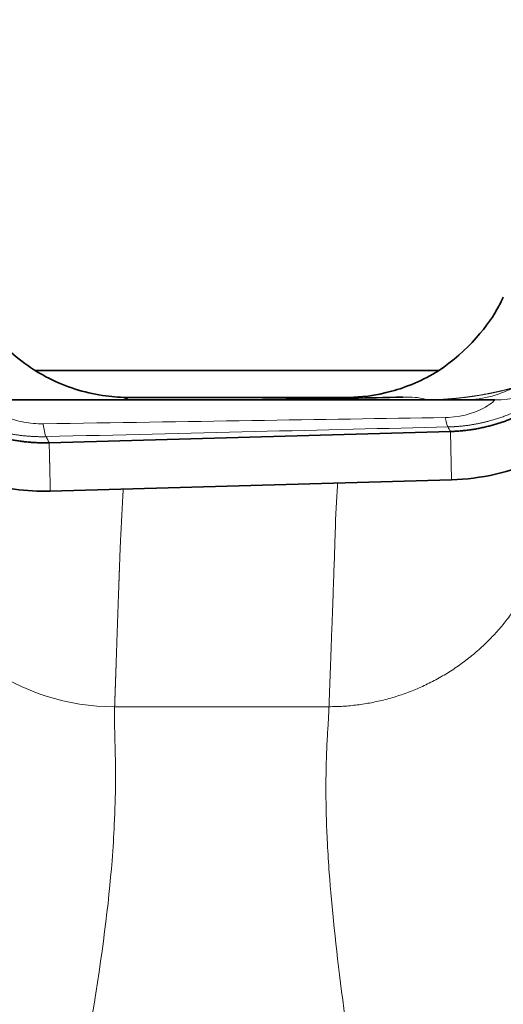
# Model space of a CAD drawing. Header units: millimetres. Extents: x 0 to 5940, y 0 to 4200.
# Tile 27 of 49: x 3186 to 3204, y 2414 to 2451. Entities that reach past the tile are written whole.
import ezdxf

# ---------------------------------------------------------------- set-up
doc = ezdxf.new("R2010")
doc.units = ezdxf.units.MM
doc.header["$LTSCALE"] = 10
doc.layers.add('Quote(ISO)', color=7, linetype='Continuous', lineweight=25, true_color=0x80ff00)
doc.layers.add('Spigoli tangenti visibili(ISO)', color=7, linetype='Continuous', lineweight=15, true_color=0x00803f)
doc.layers.add('Spigoli visibili(ISO)', color=7, linetype='Continuous', lineweight=35)
doc.styles.add('Corrente-BSI', font='arial.ttf')
doc.dimstyles.new('DEFAULT-ISO', dxfattribs={"dimscale": 10, "dimtxt": 3.5, "dimasz": 2.5, "dimexe": 1, "dimexo": 1, "dimgap": 0.762, "dimtad": 1, "dimtoh": 1, "dimrnd": 1e-08, "dimtxsty": 'Corrente-BSI', "dimcen": 0.09, "dimdle": 10, "dimclrd": 7, "dimclre": 7, "dimclrt": 7, "dimazin": 2, "dimtfac": 0.571429, "dimtmove": 0, "dimatfit": 3, "dimfxl": 1, "dimtolj": 1, "dimlwd": 5, "dimlwe": 5, "dimarcsym": 0})

# ---------------------------------------------------------------- blocks, each defined once
blk = doc.blocks.new('*D18')
at = {"layer": 'Defpoints', "color": 0, "linetype": 'Continuous', "transparency": 16777216}
for p in [(1837.703, 3185.97), (4055.303, 1493.22), (1837.703, 973.22)]:
    blk.add_point(p, dxfattribs=at)
at = {"layer": 'Quote(ISO)', "color": 7, "linetype": 'Continuous', "lineweight": 5, "transparency": 16777216}
for p, q in [((1837.703, 3175.97), (1837.703, 963.22)), ((4055.303, 1483.22), (4055.303, 963.22)), ((4030.303, 973.22), (1862.703, 973.22))]:
    blk.add_line(p, q, dxfattribs=at)
at = {"layer": 'Quote(ISO)', "color": 7, "linetype": 'Continuous', "transparency": 16777216}
for points in [[(1862.703, 977.387), (1862.703, 969.054), (1837.703, 973.22)], [(4030.303, 977.387), (4030.303, 969.054), (4055.303, 973.22)]]:
    blk.add_solid(points, dxfattribs=at)
at = {"layer": 'Quote(ISO)', "color": 7, "linetype": 'Continuous', "lineweight": 9, "transparency": 16777216, "insert": (2893.907, 1016.58), "char_height": 35, "attachment_point": 1, "style": 'Corrente-BSI'}
blk.add_mtext('\\A1;2218', dxfattribs=at)

msp = doc.modelspace()

# ---------------------------------------------------------------- linework, layer by layer
at = {"layer": 'Spigoli tangenti visibili(ISO)'}
for p, q in [((3203.625, 2437.123), (3203.626, 2437.124)), ((3203.432, 2436.96), (3203.432, 2436.96)), ((3186.083, 2436.077), (3186.083, 2436.077)), ((3202.174, 2433.898), (3202.131, 2435.698)), ((3189.61, 2425.441), (3197.604, 2425.441))]:
    msp.add_line(p, q, dxfattribs=at)
for centre, major_axis, ratio, start_param, end_param in [((3203.785, 2441.059), (-3.716, -1.94), 0.997928, 1.088772, 2.013976), ((3202.585, 2441.074), (0, -4.2), 0.99953, 0.000002, 0.471467), ((3201.213, 2441.617), (-0.081, -4.743), 0.892594, 0.015175, 0.037795), ((2701.157, 2428.585), (-541.351, -8.291), 0.000172, 2.684572, 2.751996), ((3186.956, 2439.705), (0.101, -4.199), 0.049014, 5.800271, 6.271694), ((3201.946, 2440.067), (0.102, -4.199), 0.058245, 5.869892, 6.271689), ((2701.727, 2424.135), (-540.877, -12.744), 0.000265, 2.684398, 2.751854), ((3189.608, 2433.825), (-8.396, 0.3), 0.998021, 0.384762, 1.606648)]:
    msp.add_ellipse(centre, major_axis=major_axis, ratio=ratio, start_param=start_param, end_param=end_param, dxfattribs=at)
for points, degree, knots in [([(3187.055, 2435.506), (3186.646, 2435.496), (3186.236, 2435.519), (3185.83, 2435.573), (3185.017, 2435.747), (3184.262, 2436.037), (3183.897, 2436.211), (3183.156, 2436.637), (3182.55, 2437.123), (3182.267, 2437.391), (3181.867, 2437.824), (3181.575, 2438.207), (3181.474, 2438.35), (3181.314, 2438.59), (3181.198, 2438.783), (3181.152, 2438.862), (3181.115, 2438.93), (3181.084, 2438.987)], 5, [16.746303, 16.746303, 16.746303, 16.746303, 16.746303, 16.746303, 18.963703, 18.963703, 18.963703, 21.289443, 21.289443, 21.289443, 24.028706, 24.028706, 24.028706, 25.854376, 25.854376, 25.854376, 27.398641, 27.398641, 27.398641, 27.398641, 27.398641, 27.398641]), ([(3207.127, 2438.54), (3207.137, 2438.547), (3207.122, 2438.522), (3207.084, 2438.464), (3206.956, 2438.287), (3206.718, 2438.004), (3206.569, 2437.84), (3206.183, 2437.457), (3205.644, 2437.036), (3205.313, 2436.813), (3204.757, 2436.504), (3204.118, 2436.252), (3203.902, 2436.178), (3203.475, 2436.052), (3203.026, 2435.96), (3202.807, 2435.925), (3202.523, 2435.892), (3202.236, 2435.875), (3202.172, 2435.872), (3202.109, 2435.87), (3202.045, 2435.868)], 5, [13.822184, 13.822184, 13.822184, 13.822184, 13.822184, 13.822184, 16.340752, 16.340752, 16.340752, 18.862286, 18.862286, 18.862286, 21.708012, 21.708012, 21.708012, 23.076991, 23.076991, 23.076991, 24.337391, 24.337391, 24.337391, 24.695225, 24.695225, 24.695225, 24.695225, 24.695225, 24.695225]), ([(3204.492, 2437.332), (3204.38, 2437.3), (3204.263, 2437.268), (3204.14, 2437.237), (3203.833, 2437.164), (3203.488, 2437.094), (3203.279, 2437.057), (3202.948, 2437.004), (3202.55, 2436.956), (3202.424, 2436.942), (3202.22, 2436.922), (3201.964, 2436.903), (3201.887, 2436.898), (3201.77, 2436.891), (3201.611, 2436.884), (3201.575, 2436.882), (3201.508, 2436.88), (3201.423, 2436.877), (3201.396, 2436.877), (3201.357, 2436.876), (3201.293, 2436.875)], 5, [9.08907, 9.08907, 9.08907, 9.08907, 9.08907, 9.08907, 23.076445, 23.076445, 23.076445, 42.231049, 42.231049, 42.231049, 50.779268, 50.779268, 50.779268, 54.640427, 54.640427, 54.640427, 55.661579, 55.661579, 55.661579, 56.401129, 56.401129, 56.401129, 56.401129, 56.401129, 56.401129]), ([(3186.95, 2435.984), (3186.703, 2435.98), (3186.453, 2436.002), (3186.221, 2436.047), (3185.977, 2436.094), (3185.752, 2436.167), (3185.562, 2436.25), (3185.339, 2436.348), (3185.166, 2436.461), (3185.042, 2436.558), (3184.96, 2436.624), (3184.899, 2436.682), (3184.853, 2436.73), (3184.815, 2436.77), (3184.787, 2436.803), (3184.767, 2436.827)], 3, [16.746303, 16.746303, 16.746303, 16.746303, 18.963703, 18.963703, 18.963703, 21.289443, 21.289443, 21.289443, 24.028706, 24.028706, 24.028706, 25.854376, 25.854376, 25.854376, 27.398681, 27.398681, 27.398681, 27.398681]), ([(3190.151, 2436.965), (3190.148, 2436.966), (3190.108, 2436.939), (3190.016, 2436.913), (3189.968, 2436.9), (3189.907, 2436.886), (3189.834, 2436.874)], 3, [157.911064, 157.911064, 157.911064, 157.911064, 190.023124, 190.023124, 190.023124, 206.622211, 206.622211, 206.622211, 206.622211]), ([(3201.293, 2436.875), (3201.164, 2436.923), (3201.005, 2436.953), (3200.821, 2436.967), (3200.679, 2436.978), (3200.523, 2436.98), (3200.359, 2436.977)], 3, [167.770611, 167.770611, 167.770611, 167.770611, 196.775135, 196.775135, 196.775135, 219.150731, 219.150731, 219.150731, 219.150731]), ([(3203.777, 2436.873), (3203.792, 2436.873), (3203.696, 2436.759), (3203.438, 2436.606), (3203.158, 2436.441), (3202.645, 2436.251), (3202.059, 2436.223), (3202.02, 2436.221), (3201.98, 2436.22), (3201.941, 2436.219)], 3, [13.822184, 13.822184, 13.822184, 13.822184, 18.862286, 18.862286, 18.862286, 24.329678, 24.329678, 24.329678, 24.695225, 24.695225, 24.695225, 24.695225]), ([(3187.169, 2435.279), (3187.143, 2435.33), (3187.118, 2435.381), (3187.097, 2435.423), (3187.094, 2435.428), (3187.092, 2435.433), (3187.09, 2435.437), (3187.076, 2435.464), (3187.065, 2435.487), (3187.055, 2435.506)], 3, [367.4142, 367.4142, 367.4142, 367.4142, 376.024415, 376.024415, 376.024415, 376.972006, 376.972006, 376.972006, 382.749215, 382.749215, 382.749215, 382.749215]), ([(3197.927, 2433.779), (3197.924, 2433.741), (3197.921, 2433.701), (3197.918, 2433.661), (3197.883, 2433.17), (3197.856, 2432.561), (3197.834, 2431.925), (3197.822, 2431.555), (3197.811, 2431.177), (3197.799, 2430.815), (3197.795, 2430.705), (3197.792, 2430.596), (3197.788, 2430.489), (3197.781, 2430.274), (3197.773, 2430.065), (3197.766, 2429.859), (3197.758, 2429.627), (3197.75, 2429.4), (3197.742, 2429.176), (3197.734, 2428.954), (3197.726, 2428.731), (3197.718, 2428.513), (3197.705, 2428.184), (3197.693, 2427.859), (3197.681, 2427.534), (3197.679, 2427.483), (3197.677, 2427.435), (3197.676, 2427.392), (3197.674, 2427.347), (3197.672, 2427.302), (3197.671, 2427.251), (3197.67, 2427.237), (3197.67, 2427.222), (3197.669, 2427.208), (3197.653, 2426.773), (3197.636, 2426.336), (3197.62, 2425.89), (3197.617, 2425.799), (3197.614, 2425.711), (3197.611, 2425.624), (3197.608, 2425.565), (3197.606, 2425.504), (3197.604, 2425.441)], 3, [814.245944, 814.245944, 814.245944, 814.245944, 817.397665, 817.397665, 817.397665, 855.90682, 855.90682, 855.90682, 878.269498, 878.269498, 878.269498, 885.052812, 885.052812, 885.052812, 898.631116, 898.631116, 898.631116, 913.893538, 913.893538, 913.893538, 929.07621, 929.07621, 929.07621, 951.969841, 951.969841, 951.969841, 955.557087, 955.557087, 955.557087, 959.296109, 959.296109, 959.296109, 960.30777, 960.30777, 960.30777, 990.83259, 990.83259, 990.83259, 997.07037, 997.07037, 997.07037, 1001.270483, 1001.270483, 1001.270483, 1001.270483]), ([(3189.61, 2425.441), (3189.612, 2425.491), (3189.614, 2425.541), (3189.613, 2425.534), (3189.619, 2425.7), (3189.625, 2425.865), (3189.629, 2425.979), (3189.636, 2426.169), (3189.642, 2426.358), (3189.645, 2426.434), (3189.656, 2426.735), (3189.666, 2427.034), (3189.673, 2427.257), (3189.685, 2427.629), (3189.698, 2428.002), (3189.703, 2428.149), (3189.719, 2428.597), (3189.734, 2429.051), (3189.745, 2429.358), (3189.762, 2429.826), (3189.779, 2430.311), (3189.785, 2430.478), (3189.794, 2430.729), (3189.803, 2430.985), (3189.806, 2431.068), (3189.825, 2431.539), (3189.847, 2432.018), (3189.87, 2432.401), (3189.894, 2432.868), (3189.916, 2433.292), (3189.921, 2433.382), (3189.926, 2433.47), (3189.931, 2433.555)], 5, [448.085558, 448.085558, 448.085558, 448.085558, 448.085558, 448.085558, 453.722098, 453.722098, 453.722098, 466.803691, 466.803691, 466.803691, 475.524752, 475.524752, 475.524752, 501.680154, 501.680154, 501.680154, 519.172512, 519.172512, 519.172512, 554.055006, 554.055006, 554.055006, 571.435766, 571.435766, 571.435766, 580.242817, 580.242817, 580.242817, 618.902767, 618.902767, 618.902767, 629.710114, 629.710114, 629.710114, 629.710114, 629.710114, 629.710114]), ([(3189.61, 2425.441), (3189.61, 2425.438), (3189.61, 2425.436), (3189.61, 2425.433), (3189.608, 2425.377), (3189.606, 2425.318), (3189.604, 2425.254), (3189.603, 2425.185), (3189.602, 2425.11), (3189.602, 2425.025), (3189.603, 2424.736), (3189.618, 2424.334), (3189.631, 2423.754), (3189.646, 2423.088), (3189.653, 2422.19), (3189.598, 2421.038), (3189.579, 2420.624), (3189.551, 2420.179), (3189.514, 2419.702), (3189.39, 2418.114), (3189.149, 2416.172), (3188.774, 2413.933), (3188.628, 2413.057), (3188.462, 2412.136), (3188.28, 2411.176), (3187.41, 2406.582), (3186.151, 2401.065), (3185.215, 2395.287), (3185.046, 2394.244), (3184.888, 2393.192), (3184.742, 2392.138), (3184.48, 2390.233), (3184.261, 2388.318), (3184.094, 2386.428), (3183.84, 2383.562), (3183.709, 2380.746), (3183.656, 2378.177)], 3, [104.494281, 104.494281, 104.494281, 104.494281, 104.747649, 104.747649, 104.747649, 110.320004, 110.320004, 110.320004, 116.333971, 116.333971, 116.333971, 136.905907, 136.905907, 136.905907, 160.525607, 160.525607, 160.525607, 168.991499, 168.991499, 168.991499, 197.148756, 197.148756, 197.148756, 208.162217, 208.162217, 208.162217, 260.843453, 260.843453, 260.843453, 270.356253, 270.356253, 270.356253, 287.54153, 287.54153, 287.54153, 313.599208, 313.599208, 313.599208, 313.599208]), ([(3202.65, 2378.193), (3202.5, 2382.004), (3202.178, 2386.333), (3201.679, 2390.62), (3201.606, 2391.252), (3201.529, 2391.883), (3201.449, 2392.513), (3201.284, 2393.82), (3201.106, 2395.122), (3200.92, 2396.408), (3200.734, 2397.695), (3200.541, 2398.965), (3200.345, 2400.213), (3200.09, 2401.834), (3199.832, 2403.415), (3199.582, 2404.94), (3199.332, 2406.465), (3199.091, 2407.934), (3198.87, 2409.331), (3198.24, 2413.31), (3197.797, 2416.701), (3197.614, 2419.249), (3197.587, 2419.625), (3197.565, 2419.982), (3197.547, 2420.321), (3197.481, 2421.596), (3197.482, 2422.61), (3197.503, 2423.373), (3197.512, 2423.709), (3197.526, 2423.998), (3197.539, 2424.244), (3197.553, 2424.489), (3197.566, 2424.693), (3197.576, 2424.863), (3197.582, 2424.96), (3197.587, 2425.046), (3197.591, 2425.125), (3197.593, 2425.164), (3197.595, 2425.201), (3197.596, 2425.236), (3197.598, 2425.272), (3197.599, 2425.305), (3197.6, 2425.338), (3197.601, 2425.374), (3197.603, 2425.408), (3197.604, 2425.441)], 3, [251.281491, 251.281491, 251.281491, 251.281491, 289.711569, 289.711569, 289.711569, 295.371572, 295.371572, 295.371572, 307.117225, 307.117225, 307.117225, 318.87005, 318.87005, 318.87005, 334.126108, 334.126108, 334.126108, 349.382166, 349.382166, 349.382166, 392.80945, 392.80945, 392.80945, 399.205658, 399.205658, 399.205658, 423.259673, 423.259673, 423.259673, 433.850682, 433.850682, 433.850682, 444.441691, 444.441691, 444.441691, 450.50581, 450.50581, 450.50581, 453.537869, 453.537869, 453.537869, 456.569929, 456.569929, 456.569929, 459.896139, 459.896139, 459.896139, 459.896139])]:
    msp.add_open_spline(points, degree=degree, knots=knots, dxfattribs=at)
for points, degree in [([(3198.556, 2436.945), (3198.425, 2436.957), (3198.326, 2436.971), (3198.258, 2436.97)], 3), ([(3201.293, 2436.875), (3200.963, 2436.875), (3200.647, 2436.875), (3200.344, 2436.875)], 3), ([(3202.443, 2436.263), (3202.444, 2436.263), (3202.445, 2436.264), (3202.446, 2436.265), (3202.447, 2436.265), (3202.448, 2436.266)], 5), ([(3202.045, 2435.868), (3202.073, 2435.811), (3202.102, 2435.755), (3202.131, 2435.698)], 3), ([(3187.211, 2433.479), (3187.203, 2433.839), (3187.195, 2434.199), (3187.186, 2434.559), (3187.178, 2434.919), (3187.169, 2435.279)], 5), ([(3197.604, 2425.441), (3199.787, 2425.441), (3201.977, 2426.2), (3203.741, 2427.7), (3204.846, 2429.579)], 4)]:
    msp.add_open_spline(points, degree=degree, dxfattribs=at)
at = {"layer": 'Spigoli visibili(ISO)'}
for p, q in [((3186.648, 2437.97), (3201.693, 2437.97)), ((3184.73, 2436.873), (3203.777, 2436.873)), ((3190.151, 2436.965), (3190.151, 2436.965)), ((3198.258, 2436.97), (3198.258, 2436.97)), ((3200.359, 2436.977), (3200.359, 2436.977)), ((3202.131, 2435.698), (3187.169, 2435.279)), ((3202.173, 2433.898), (3187.211, 2433.479))]:
    msp.add_line(p, q, dxfattribs=at)
msp.add_ellipse((3200.259, 2440.024), major_axis=(-3.487, -0.058), ratio=0.903369, start_param=1.55258, end_param=1.580052, dxfattribs=at)
for points, knots in [([(3184.267, 2440.57), (3184.593, 2439.929), (3185.032, 2439.334), (3186.055, 2438.341), (3186.647, 2437.927), (3187.912, 2437.316), (3188.601, 2437.113), (3189.573, 2436.984), (3189.866, 2436.965), (3190.151, 2436.965)], [0, 0, 0, 0, 0.2179841, 0.2179841, 0.4316524, 0.4316524, 0.6452868, 0.6452868, 0.7370143, 0.7370143, 0.7370143, 0.7370143]), ([(3198.258, 2436.97), (3198.577, 2436.971), (3199.073, 2436.987), (3200.26, 2437.271), (3200.884, 2437.497), (3202.598, 2438.487), (3203.469, 2439.542), (3203.964, 2440.413), (3204.038, 2440.559), (3204.105, 2440.703)], [0, 0, 0, 0, 0.604102, 0.604102, 1.079297, 1.079297, 1.980504, 1.980504, 2.200615, 2.200615, 2.200615, 2.200615]), ([(3209.524, 2438.677), (3209.193, 2437.986), (3208.772, 2437.354), (3208.287, 2436.796), (3207.471, 2435.857), (3206.473, 2435.129), (3205.395, 2434.641), (3204.371, 2434.178), (3203.273, 2433.93), (3202.173, 2433.898)], [0.000076, 0.000076, 0.000076, 0.000076, 3.660967, 3.660967, 3.660967, 9.816427, 9.816427, 9.816427, 15.669091, 15.669091, 15.669091, 15.669091]), ([(3187.211, 2433.479), (3186.318, 2433.455), (3185.42, 2433.573), (3184.559, 2433.834), (3183.333, 2434.204), (3182.184, 2434.866), (3181.235, 2435.766), (3180.606, 2436.364), (3180.065, 2437.065), (3179.645, 2437.84)], [0, 0, 0, 0, 4.29447, 4.29447, 4.29447, 10.413435, 10.413435, 10.413435, 14.471885, 14.471885, 14.471885, 14.471885]), ([(3194.9, 2436.881), (3194.9, 2436.881), (3195.028, 2436.883), (3195.652, 2436.893), (3196.212, 2436.902), (3197.865, 2436.931), (3198.997, 2436.952), (3200.359, 2436.977)], [2.301075, 2.301075, 2.301075, 2.301075, 2.887858, 2.887858, 3.570843, 3.570843, 4.290196, 4.290196, 4.290196, 4.290196]), ([(3200.343, 2436.875), (3200.333, 2436.875), (3200.316, 2436.875), (3200.297, 2436.874), (3200.28, 2436.874), (3200.262, 2436.874), (3200.244, 2436.874)], [22.1235278, 22.1235278, 22.1235278, 22.1235278, 22.2487641, 22.2487641, 22.2487641, 22.355873, 22.355873, 22.355873, 22.355873])]:
    msp.add_open_spline(points, degree=3, knots=knots, dxfattribs=at)
for points, degree in [([(3207.903, 2439.46), (3207.22, 2438.04), (3206.166, 2436.931), (3204.955, 2436.191), (3203.597, 2435.739), (3202.131, 2435.698)], 5), ([(3187.169, 2435.279), (3185.729, 2435.238), (3184.303, 2435.591), (3182.998, 2436.318), (3181.937, 2437.389), (3181.227, 2438.698)], 5), ([(3190.151, 2436.965), (3192.887, 2436.967), (3195.611, 2436.969), (3198.258, 2436.97)], 3)]:
    msp.add_open_spline(points, degree=degree, dxfattribs=at)

# ---------------------------------------------------------------- dimensions: what is measured, and where the dimension line sits
at = {"layer": 'Quote(ISO)', "color": 7, "linetype": 'Continuous', "lineweight": 9}
dim = msp.add_linear_dim(base=(1837.703, 973.22), p1=(4055.303, 1493.22), p2=(1837.703, 3185.97), angle=180, dimstyle='DEFAULT-ISO', override={"dimgap": 0.762, "dimtoh": 0, "dimdec": 0, "dimtol": 0, "dimlim": 0, "dimtp": 0, "dimtm": 0, "dimtdec": 0, "dimtofl": 0, "dimatfit": 1}, dxfattribs=at)
dim.commit()
dim.dimension.update_dxf_attribs({"geometry": '*D18', "text_midpoint": (2946.503, 973.22), "dimtype": 160})

doc.saveas('drawing.dxf')
